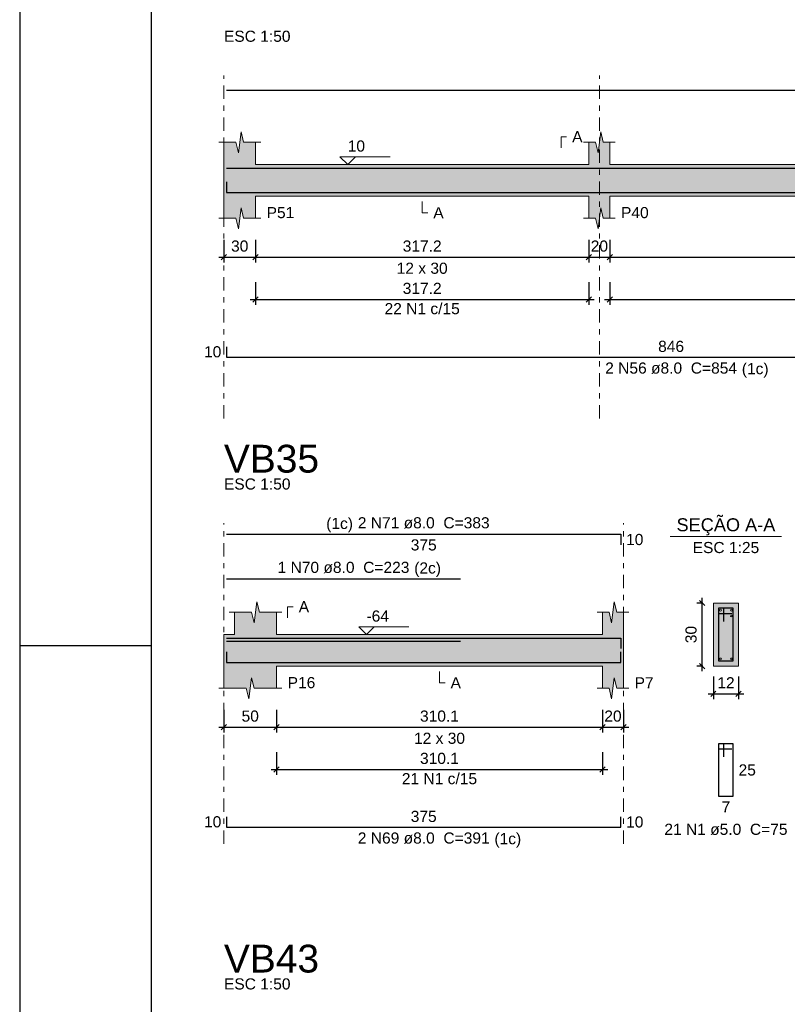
# Model space of a CAD drawing. Header units: millimetres. Extents: x 0 to 119, y 0 to 84.
# Tile 2 of 31: x 0 to 15, y 23 to 42. Entities that reach past the tile are written whole.
import ezdxf

# ---------------------------------------------------------------- set-up
doc = ezdxf.new("R2010")
doc.units = ezdxf.units.MM
doc.header["$MEASUREMENT"] = 0
doc.linetypes.add('DASHDOT', pattern=[2.54, 1.27, -0.635, 0, -0.635])
doc.linetypes.add('NULL', pattern=[0])
doc.layers.get('0').update_dxf_attribs({"lineweight": 18})
for name, color, linetype, lineweight in [('Descrição da armadura', 7, 'Continuous', 0), ('DT-Barras na forma', 2, 'Continuous', 30), ('DT-Barras no corte', 5, 'Continuous', 5), ('DT-Barras rebatidas', 2, 'Continuous', 30), ('DT-Cotas', 9, 'Continuous', 5), ('DT-Forma', 5, 'Continuous', 5), ('DT-Hachura forma vigas', 254, 'Continuous', 5), ('DT-Hachura seção vigas', 254, 'Continuous', 5), ('DT-Pontilhado', 9, 'DASHDOT', 5), ('DT-Textos', 7, 'Continuous', 5), ('DT-Título', 3, 'Continuous', 20), ('Textos armaduras', 7, 'Continuous', 0)]:
    doc.layers.add(name, color=color, linetype=linetype, lineweight=lineweight)
doc.layers.add('SEDUC_MARF', color=1, linetype='Continuous')
doc.layers.add('SEDUC_MARGG', color=7, linetype='Continuous')
doc.styles.add('Arial', font='txt')
doc.dimstyles.new('UM_25.000000', dxfattribs={"dimtxt": 0.18, "dimasz": 0.1, "dimexe": 0.1, "dimexo": 0.2, "dimgap": 0, "dimtad": 1, "dimtih": 1, "dimtoh": 1, "dimdec": 1, "dimlfac": 25, "dimzin": 0, "dimdsep": 46, "dimtxsty": 'Standard', "dimcen": 0.09, "dimdle": 0.1, "dimadec": 1, "dimazin": 2, "dimtfac": 1, "dimtdec": 4, "dimtofl": 0, "dimtmove": 0, "dimatfit": 3, "dimfxl": 1, "dimtolj": 1, "dimarcsym": 0})
doc.dimstyles.new('UM_50.000000', dxfattribs={"dimtxt": 0.18, "dimasz": 0.1, "dimexe": 0.1, "dimexo": 0.2, "dimgap": 0, "dimtad": 1, "dimtih": 1, "dimtoh": 1, "dimdec": 1, "dimlfac": 50, "dimzin": 0, "dimdsep": 46, "dimtxsty": 'Standard', "dimcen": 0.09, "dimdle": 0.1, "dimadec": 1, "dimazin": 2, "dimtfac": 1, "dimtdec": 4, "dimtofl": 0, "dimtmove": 0, "dimatfit": 3, "dimfxl": 1, "dimtolj": 1, "dimarcsym": 0})

# ---------------------------------------------------------------- blocks, each defined once
blk = doc.blocks.new('_Oblique')
at = {"color": 0, "linetype": 'ByBlock', "lineweight": -2}
blk.add_line((-0.5, -0.5), (0.5, 0.5), dxfattribs=at)
blk = doc.blocks.new('*D190')
at = {"layer": 'Defpoints', "color": 0}
for p in [(3.885853, 37.62012), (4.485853, 37.62012), (4.485853, 37.09062)]:
    blk.add_point(p, dxfattribs=at)
at = {"layer": 'DT-Cotas', "color": 0, "lineweight": -2}
for p, q in [((3.885853, 37.42012), (3.885853, 36.99062)), ((4.485853, 37.42012), (4.485853, 36.99062)), ((3.785853, 37.09062), (4.585853, 37.09062))]:
    blk.add_line(p, q, dxfattribs=at)
at = {"layer": 'DT-Cotas', "color": 0, "lineweight": -2, "xscale": 0.1, "yscale": 0.1, "zscale": 0.1, "rotation": 180}
blk.add_blockref('_Oblique', (3.885853, 37.09062), dxfattribs=at)
at = {"layer": 'DT-Cotas', "color": 0, "lineweight": -2, "xscale": 0.1, "yscale": 0.1, "zscale": 0.1}
blk.add_blockref('_Oblique', (4.485853, 37.09062), dxfattribs=at)
at = {"layer": 'DT-Cotas', "color": 7, "insert": (4.185853, 37.30242), "char_height": 0.2118, "attachment_point": 5, "rotation": 0.0057296, "style": 'Arial'}
blk.add_mtext('\\A1;30', dxfattribs=at)
blk = doc.blocks.new('*D191')
at = {"layer": 'Defpoints', "color": 0}
for p in [(4.485853, 37.62012), (10.829053, 37.62012), (10.829053, 37.09062)]:
    blk.add_point(p, dxfattribs=at)
at = {"layer": 'DT-Cotas', "color": 0, "lineweight": -2}
for p, q in [((4.485853, 37.42012), (4.485853, 36.99062)), ((10.829053, 37.42012), (10.829053, 36.99062)), ((4.385853, 37.09062), (10.929053, 37.09062))]:
    blk.add_line(p, q, dxfattribs=at)
at = {"layer": 'DT-Cotas', "color": 0, "lineweight": -2, "xscale": 0.1, "yscale": 0.1, "zscale": 0.1, "rotation": 180}
blk.add_blockref('_Oblique', (4.485853, 37.09062), dxfattribs=at)
at = {"layer": 'DT-Cotas', "color": 0, "lineweight": -2, "xscale": 0.1, "yscale": 0.1, "zscale": 0.1}
blk.add_blockref('_Oblique', (10.829053, 37.09062), dxfattribs=at)
at = {"layer": 'DT-Cotas', "color": 7, "insert": (7.657453, 37.30242), "char_height": 0.2118, "attachment_point": 5, "rotation": 0.0057296, "style": 'Arial'}
blk.add_mtext('\\A1;317.2', dxfattribs=at)
blk = doc.blocks.new('*D192')
at = {"layer": 'Defpoints', "color": 0}
for p in [(10.829053, 37.62012), (11.229053, 37.62012), (11.229053, 37.09062)]:
    blk.add_point(p, dxfattribs=at)
at = {"layer": 'DT-Cotas', "color": 0, "lineweight": -2}
for p, q in [((10.829053, 37.42012), (10.829053, 36.99062)), ((11.229053, 37.42012), (11.229053, 36.99062)), ((10.729053, 37.09062), (11.329053, 37.09062))]:
    blk.add_line(p, q, dxfattribs=at)
at = {"layer": 'DT-Cotas', "color": 0, "lineweight": -2, "xscale": 0.1, "yscale": 0.1, "zscale": 0.1, "rotation": 180}
blk.add_blockref('_Oblique', (10.829053, 37.09062), dxfattribs=at)
at = {"layer": 'DT-Cotas', "color": 0, "lineweight": -2, "xscale": 0.1, "yscale": 0.1, "zscale": 0.1}
blk.add_blockref('_Oblique', (11.229053, 37.09062), dxfattribs=at)
at = {"layer": 'DT-Cotas', "color": 7, "insert": (11.029053, 37.30242), "char_height": 0.2118, "attachment_point": 5, "rotation": 0.0057296, "style": 'Arial'}
blk.add_mtext('\\A1;20', dxfattribs=at)
blk = doc.blocks.new('*D193')
at = {"layer": 'Defpoints', "color": 0}
for p in [(11.229053, 37.62012), (20.017453, 37.62012), (20.017453, 37.09062)]:
    blk.add_point(p, dxfattribs=at)
at = {"layer": 'DT-Cotas', "color": 0, "lineweight": -2}
for p, q in [((11.229053, 37.42012), (11.229053, 36.99062)), ((20.017453, 37.42012), (20.017453, 36.99062)), ((11.129053, 37.09062), (20.117453, 37.09062))]:
    blk.add_line(p, q, dxfattribs=at)
at = {"layer": 'DT-Cotas', "color": 0, "lineweight": -2, "xscale": 0.1, "yscale": 0.1, "zscale": 0.1, "rotation": 180}
blk.add_blockref('_Oblique', (11.229053, 37.09062), dxfattribs=at)
at = {"layer": 'DT-Cotas', "color": 0, "lineweight": -2, "xscale": 0.1, "yscale": 0.1, "zscale": 0.1}
blk.add_blockref('_Oblique', (20.017453, 37.09062), dxfattribs=at)
at = {"layer": 'DT-Cotas', "color": 7, "insert": (15.623253, 37.30242), "char_height": 0.2118, "attachment_point": 5, "rotation": 0.0057296, "style": 'Arial'}
blk.add_mtext('\\A1;439.4', dxfattribs=at)
blk = doc.blocks.new('*D203')
at = {"layer": 'Defpoints', "color": 0}
for p in [(4.485853, 36.81528), (10.829053, 36.81528), (10.829053, 36.28578)]:
    blk.add_point(p, dxfattribs=at)
at = {"layer": 'DT-Cotas', "color": 0, "lineweight": -2}
for p, q in [((4.485853, 36.61528), (4.485853, 36.18578)), ((10.829053, 36.61528), (10.829053, 36.18578)), ((4.385853, 36.28578), (10.929053, 36.28578))]:
    blk.add_line(p, q, dxfattribs=at)
at = {"layer": 'DT-Cotas', "color": 0, "lineweight": -2, "xscale": 0.1, "yscale": 0.1, "zscale": 0.1, "rotation": 180}
blk.add_blockref('_Oblique', (4.485853, 36.28578), dxfattribs=at)
at = {"layer": 'DT-Cotas', "color": 0, "lineweight": -2, "xscale": 0.1, "yscale": 0.1, "zscale": 0.1}
blk.add_blockref('_Oblique', (10.829053, 36.28578), dxfattribs=at)
at = {"layer": 'DT-Cotas', "color": 7, "insert": (7.657453, 36.49758), "char_height": 0.2118, "attachment_point": 5, "rotation": 0.0057296, "style": 'Arial'}
blk.add_mtext('\\A1;317.2', dxfattribs=at)
blk = doc.blocks.new('*D204')
at = {"layer": 'Defpoints', "color": 0}
for p in [(11.229053, 36.81528), (20.017453, 36.81528), (20.017453, 36.28578)]:
    blk.add_point(p, dxfattribs=at)
at = {"layer": 'DT-Cotas', "color": 0, "lineweight": -2}
for p, q in [((11.229053, 36.61528), (11.229053, 36.18578)), ((20.017453, 36.61528), (20.017453, 36.18578)), ((11.129053, 36.28578), (20.117453, 36.28578))]:
    blk.add_line(p, q, dxfattribs=at)
at = {"layer": 'DT-Cotas', "color": 0, "lineweight": -2, "xscale": 0.1, "yscale": 0.1, "zscale": 0.1, "rotation": 180}
blk.add_blockref('_Oblique', (11.229053, 36.28578), dxfattribs=at)
at = {"layer": 'DT-Cotas', "color": 0, "lineweight": -2, "xscale": 0.1, "yscale": 0.1, "zscale": 0.1}
blk.add_blockref('_Oblique', (20.017453, 36.28578), dxfattribs=at)
at = {"layer": 'DT-Cotas', "color": 7, "insert": (15.623253, 36.49758), "char_height": 0.2118, "attachment_point": 5, "rotation": 0.0057296, "style": 'Arial'}
blk.add_mtext('\\A1;439.4', dxfattribs=at)
blk = doc.blocks.new('*D241')
at = {"layer": 'Defpoints', "color": 0}
for p in [(3.885853, 28.67532), (4.885853, 28.67532), (4.885853, 28.14582)]:
    blk.add_point(p, dxfattribs=at)
at = {"layer": 'DT-Cotas', "color": 0, "lineweight": -2}
for p, q in [((3.885853, 28.47532), (3.885853, 28.04582)), ((4.885853, 28.47532), (4.885853, 28.04582)), ((3.785853, 28.14582), (4.985853, 28.14582))]:
    blk.add_line(p, q, dxfattribs=at)
at = {"layer": 'DT-Cotas', "color": 0, "lineweight": -2, "xscale": 0.1, "yscale": 0.1, "zscale": 0.1, "rotation": 180}
blk.add_blockref('_Oblique', (3.885853, 28.14582), dxfattribs=at)
at = {"layer": 'DT-Cotas', "color": 0, "lineweight": -2, "xscale": 0.1, "yscale": 0.1, "zscale": 0.1}
blk.add_blockref('_Oblique', (4.885853, 28.14582), dxfattribs=at)
at = {"layer": 'DT-Cotas', "color": 7, "insert": (4.385853, 28.35762), "char_height": 0.2118, "attachment_point": 5, "rotation": 0.0057296, "style": 'Arial'}
blk.add_mtext('\\A1;50', dxfattribs=at)
blk = doc.blocks.new('*D242')
at = {"layer": 'Defpoints', "color": 0}
for p in [(4.885853, 28.67532), (11.087253, 28.67532), (11.087253, 28.14582)]:
    blk.add_point(p, dxfattribs=at)
at = {"layer": 'DT-Cotas', "color": 0, "lineweight": -2}
for p, q in [((4.885853, 28.47532), (4.885853, 28.04582)), ((11.087253, 28.47532), (11.087253, 28.04582)), ((4.785853, 28.14582), (11.187253, 28.14582))]:
    blk.add_line(p, q, dxfattribs=at)
at = {"layer": 'DT-Cotas', "color": 0, "lineweight": -2, "xscale": 0.1, "yscale": 0.1, "zscale": 0.1, "rotation": 180}
blk.add_blockref('_Oblique', (4.885853, 28.14582), dxfattribs=at)
at = {"layer": 'DT-Cotas', "color": 0, "lineweight": -2, "xscale": 0.1, "yscale": 0.1, "zscale": 0.1}
blk.add_blockref('_Oblique', (11.087253, 28.14582), dxfattribs=at)
at = {"layer": 'DT-Cotas', "color": 7, "insert": (7.986553, 28.35762), "char_height": 0.2118, "attachment_point": 5, "style": 'Arial'}
blk.add_mtext('\\A1;310.1', dxfattribs=at)
blk = doc.blocks.new('*D243')
at = {"layer": 'Defpoints', "color": 0}
for p in [(11.087253, 28.67532), (11.487253, 28.67532), (11.487253, 28.14582)]:
    blk.add_point(p, dxfattribs=at)
at = {"layer": 'DT-Cotas', "color": 0, "lineweight": -2}
for p, q in [((11.087253, 28.47532), (11.087253, 28.04582)), ((11.487253, 28.47532), (11.487253, 28.04582)), ((10.987253, 28.14582), (11.587253, 28.14582))]:
    blk.add_line(p, q, dxfattribs=at)
at = {"layer": 'DT-Cotas', "color": 0, "lineweight": -2, "xscale": 0.1, "yscale": 0.1, "zscale": 0.1, "rotation": 180}
blk.add_blockref('_Oblique', (11.087253, 28.14582), dxfattribs=at)
at = {"layer": 'DT-Cotas', "color": 0, "lineweight": -2, "xscale": 0.1, "yscale": 0.1, "zscale": 0.1}
blk.add_blockref('_Oblique', (11.487253, 28.14582), dxfattribs=at)
at = {"layer": 'DT-Cotas', "color": 7, "insert": (11.287253, 28.35762), "char_height": 0.2118, "attachment_point": 5, "rotation": 0.0057296, "style": 'Arial'}
blk.add_mtext('\\A1;20', dxfattribs=at)
blk = doc.blocks.new('*D244')
at = {"layer": 'Defpoints', "color": 0}
for p in [(12.985605, 30.51072), (13.197405, 30.51072), (13.197405, 29.31072)]:
    blk.add_point(p, dxfattribs=at)
at = {"layer": 'DT-Cotas', "color": 0, "lineweight": -2}
for p, q in [((12.985605, 29.21072), (12.985605, 30.61072)), ((12.997405, 30.51072), (12.885605, 30.51072)), ((12.997405, 29.31072), (12.885605, 29.31072))]:
    blk.add_line(p, q, dxfattribs=at)
at = {"layer": 'DT-Cotas', "color": 0, "lineweight": -2, "xscale": 0.1, "yscale": 0.1, "zscale": 0.1}
for p, rotation in [((12.985605, 30.51072), 90), ((12.985605, 29.31072), 270)]:
    blk.add_blockref('_Oblique', p, dxfattribs=dict(at, rotation=rotation))
at = {"layer": 'DT-Cotas', "color": 7, "insert": (12.773805, 29.91072), "char_height": 0.2118, "attachment_point": 5, "rotation": 90, "style": 'Arial'}
blk.add_mtext('\\A1;30', dxfattribs=at)
blk = doc.blocks.new('*D245')
at = {"layer": 'Defpoints', "color": 0}
for p in [(13.197405, 29.31072), (13.677405, 29.31072), (13.677405, 28.78122)]:
    blk.add_point(p, dxfattribs=at)
at = {"layer": 'DT-Cotas', "color": 0, "lineweight": -2}
for p, q in [((13.197405, 29.11072), (13.197405, 28.68122)), ((13.677405, 29.11072), (13.677405, 28.68122)), ((13.097405, 28.78122), (13.777405, 28.78122))]:
    blk.add_line(p, q, dxfattribs=at)
at = {"layer": 'DT-Cotas', "color": 0, "lineweight": -2, "xscale": 0.1, "yscale": 0.1, "zscale": 0.1, "rotation": 180}
blk.add_blockref('_Oblique', (13.197405, 28.78122), dxfattribs=at)
at = {"layer": 'DT-Cotas', "color": 0, "lineweight": -2, "xscale": 0.1, "yscale": 0.1, "zscale": 0.1}
blk.add_blockref('_Oblique', (13.677405, 28.78122), dxfattribs=at)
at = {"layer": 'DT-Cotas', "color": 7, "insert": (13.437405, 28.99302), "char_height": 0.2118, "attachment_point": 5, "rotation": 0.0057296, "style": 'Arial'}
blk.add_mtext('\\A1;12', dxfattribs=at)
blk = doc.blocks.new('*D246')
at = {"layer": 'Defpoints', "color": 0}
for p in [(4.885853, 27.87048), (11.087253, 27.87048), (11.087253, 27.34098)]:
    blk.add_point(p, dxfattribs=at)
at = {"layer": 'DT-Cotas', "color": 0, "lineweight": -2}
for p, q in [((4.885853, 27.67048), (4.885853, 27.24098)), ((11.087253, 27.67048), (11.087253, 27.24098)), ((4.785853, 27.34098), (11.187253, 27.34098))]:
    blk.add_line(p, q, dxfattribs=at)
at = {"layer": 'DT-Cotas', "color": 0, "lineweight": -2, "xscale": 0.1, "yscale": 0.1, "zscale": 0.1, "rotation": 180}
blk.add_blockref('_Oblique', (4.885853, 27.34098), dxfattribs=at)
at = {"layer": 'DT-Cotas', "color": 0, "lineweight": -2, "xscale": 0.1, "yscale": 0.1, "zscale": 0.1}
blk.add_blockref('_Oblique', (11.087253, 27.34098), dxfattribs=at)
at = {"layer": 'DT-Cotas', "color": 7, "insert": (7.986553, 27.55278), "char_height": 0.2118, "attachment_point": 5, "style": 'Arial'}
blk.add_mtext('\\A1;310.1', dxfattribs=at)

msp = doc.modelspace()

# ---------------------------------------------------------------- hatches: boundary and pattern name
at = {"layer": 'DT-Hachura forma vigas', "linetype": 'Continuous'}
for points in [[(28.4329, 38.2555), (36.9067, 38.2555), (36.9067, 38.8555), (28.4329, 38.8555), (28.4329, 39.2791), (28.2079, 39.2791), (28.1579, 39.4791), (28.1079, 39.0791), (28.0579, 39.2791), (27.8329, 39.2791), (27.8329, 38.8555), (20.6175, 38.8555), (20.6175, 39.2791), (20.3925, 39.2791), (20.3425, 39.4791), (20.2925, 39.0791), (20.2425, 39.2791), (20.0175, 39.2791), (20.0175, 38.8555), (11.2291, 38.8555), (11.2291, 39.2791), (11.1041, 39.2791), (11.0541, 39.4791), (11.0041, 39.0791), (10.9541, 39.2791), (10.8291, 39.2791), (10.8291, 38.8555), (4.4859, 38.8555), (4.4859, 39.2791), (4.2609, 39.2791), (4.2109, 39.4791), (4.1609, 39.0791), (4.1109, 39.2791), (3.8859, 39.2791), (3.8859, 38.8555), (3.8859, 38.2555), (3.8859, 37.8319), (4.1109, 37.8319), (4.1609, 37.6319), (4.2109, 38.0319), (4.2609, 37.8319), (4.4859, 37.8319), (4.4859, 38.2555), (10.8291, 38.2555), (10.8291, 37.8319), (10.9541, 37.8319), (11.0041, 37.6319), (11.0541, 38.0319), (11.1041, 37.8319), (11.2291, 37.8319), (11.2291, 38.2555), (20.0175, 38.2555), (20.0175, 37.8319), (20.2425, 37.8319), (20.2925, 37.6319), (20.3425, 38.0319), (20.3925, 37.8319), (20.6175, 37.8319), (20.6175, 38.2555), (27.8329, 38.2555), (27.8329, 37.8319), (28.0579, 37.8319), (28.1079, 37.6319), (28.1579, 38.0319), (28.2079, 37.8319), (28.4329, 37.8319), (28.4329, 38.2555)], [(11.4873, 28.8871), (11.4873, 29.3107), (11.4873, 29.9107), (11.4873, 30.3343), (11.3623, 30.3343), (11.3123, 30.5343), (11.2623, 30.1343), (11.2123, 30.3343), (11.0873, 30.3343), (11.0873, 29.9107), (4.8859, 29.9107), (4.8859, 30.3343), (4.5609, 30.3343), (4.5109, 30.5343), (4.4609, 30.1343), (4.4109, 30.3343), (4.0859, 30.3343), (4.0859, 29.9107), (3.8859, 29.9107), (3.8859, 29.3107), (3.8859, 28.8871), (4.3109, 28.8871), (4.3609, 28.6871), (4.4109, 29.0871), (4.4609, 28.8871), (4.8859, 28.8871), (4.8859, 29.3107), (11.0873, 29.3107), (11.0873, 28.8871), (11.2123, 28.8871), (11.2623, 28.6871), (11.3123, 29.0871), (11.3623, 28.8871), (11.4873, 28.8871)]]:
    msp.add_hatch(color=254, dxfattribs=at).paths.add_polyline_path(points)
at = {"layer": 'DT-Hachura seção vigas', "linetype": 'Continuous'}
msp.add_hatch(color=254, dxfattribs=at).paths.add_polyline_path([(13.1974, 29.3107), (13.1974, 29.3107), (13.6774, 29.3107), (13.6774, 30.5107), (13.1974, 30.5107), (13.1974, 29.3107)])

# ---------------------------------------------------------------- linework, layer by layer
at = {"layer": 'DT-Barras na forma'}
for p, q in [((13.3974, 30.4107), (13.2974, 30.4107)), ((13.2974, 30.4107), (13.2974, 29.4107)), ((13.5774, 30.4107), (13.2974, 30.4107)), ((13.2974, 30.4107), (13.2974, 30.3107)), ((13.3974, 30.1607), (13.3974, 30.4107)), ((13.5774, 29.4107), (13.5774, 30.4107)), ((13.2974, 30.3107), (13.5474, 30.3107)), ((13.2974, 29.4107), (13.5774, 29.4107))]:
    msp.add_line(p, q, dxfattribs=at)
for points in [[(3.9359, 38.7875), (27.9359, 38.7875)], [(3.9359, 38.5235), (3.9359, 38.3235), (20.8512, 38.3235)], [(3.9359, 29.8427), (11.4373, 29.8427), (11.4373, 29.6427)], [(3.9359, 29.7867), (8.3859, 29.7867)], [(3.9359, 29.5787), (3.9359, 29.3787), (11.4373, 29.3787), (11.4373, 29.5787)]]:
    msp.add_lwpolyline(points, dxfattribs=at)
at = {"layer": 'DT-Barras no corte'}
for centre in [(13.3334, 30.3747), (13.5414, 30.3747), (13.5414, 30.2627), (13.3334, 29.4467), (13.5414, 29.4467)]:
    msp.add_circle(centre, 0.016, dxfattribs=at)
at = {"layer": 'DT-Barras rebatidas'}
for points in [[(3.9359, 40.2701), (27.9359, 40.2701)], [(3.9359, 35.3889), (3.9359, 35.1889), (20.8512, 35.1889)], [(3.9359, 31.8195), (11.4373, 31.8195), (11.4373, 31.6195)], [(3.9359, 30.9723), (8.3859, 30.9723)], [(13.3974, 27.584), (13.3974, 27.834), (13.2974, 27.834), (13.2974, 26.834), (13.5774, 26.834), (13.5774, 27.834), (13.2974, 27.834), (13.2974, 27.734), (13.5474, 27.734)], [(3.9359, 26.4441), (3.9359, 26.2441), (11.4373, 26.2441), (11.4373, 26.4441)]]:
    msp.add_lwpolyline(points, dxfattribs=at)
at = {"layer": 'DT-Forma'}
for p, q in [((4.1609, 39.0791), (4.2109, 39.4791)), ((4.2109, 39.4791), (4.2609, 39.2791)), ((11.0041, 39.0791), (11.0541, 39.4791)), ((11.0541, 39.4791), (11.1041, 39.2791)), ((3.7859, 39.2791), (4.1109, 39.2791)), ((3.8859, 38.8555), (3.8859, 39.2791)), ((4.1109, 39.2791), (4.1609, 39.0791)), ((4.2609, 39.2791), (4.5859, 39.2791)), ((4.4859, 39.2791), (4.4859, 38.8555)), ((10.7291, 39.2791), (10.9541, 39.2791)), ((10.8291, 38.8555), (10.8291, 39.2791)), ((10.9541, 39.2791), (11.0041, 39.0791)), ((11.1041, 39.2791), (11.3291, 39.2791)), ((11.2291, 39.2791), (11.2291, 38.8555)), ((4.4859, 38.8555), (10.8291, 38.8555)), ((11.2291, 38.8555), (20.0175, 38.8555)), ((3.8859, 38.2555), (3.8859, 37.8319)), ((4.4859, 37.8319), (4.4859, 38.2555)), ((4.4859, 38.2555), (10.8291, 38.2555)), ((10.8291, 38.2555), (10.8291, 37.8319)), ((11.2291, 37.8319), (11.2291, 38.2555)), ((11.2291, 38.2555), (20.0175, 38.2555)), ((4.1609, 37.6319), (4.2109, 38.0319)), ((4.2109, 38.0319), (4.2609, 37.8319)), ((11.0041, 37.6319), (11.0541, 38.0319)), ((11.0541, 38.0319), (11.1041, 37.8319)), ((3.7859, 37.8319), (4.1109, 37.8319)), ((4.1109, 37.8319), (4.1609, 37.6319)), ((4.2609, 37.8319), (4.5859, 37.8319)), ((10.7291, 37.8319), (10.9541, 37.8319)), ((10.9541, 37.8319), (11.0041, 37.6319)), ((11.1041, 37.8319), (11.3291, 37.8319)), ((4.4609, 30.1343), (4.5109, 30.5343)), ((4.5109, 30.5343), (4.5609, 30.3343)), ((11.2623, 30.1343), (11.3123, 30.5343)), ((11.3123, 30.5343), (11.3623, 30.3343)), ((13.6774, 30.5107), (13.1974, 30.5107)), ((13.1974, 30.5107), (13.1974, 29.3107)), ((13.6774, 29.3107), (13.6774, 30.5107)), ((3.9859, 30.3343), (4.4109, 30.3343)), ((4.0859, 29.9107), (4.0859, 30.3343)), ((4.4109, 30.3343), (4.4609, 30.1343)), ((4.5609, 30.3343), (4.9859, 30.3343)), ((4.8859, 30.3343), (4.8859, 29.9107)), ((10.9873, 30.3343), (11.2123, 30.3343)), ((11.0873, 29.9107), (11.0873, 30.3343)), ((11.2123, 30.3343), (11.2623, 30.1343)), ((11.3623, 30.3343), (11.5873, 30.3343)), ((11.4873, 30.3343), (11.4873, 29.9107)), ((3.8859, 29.9107), (4.0859, 29.9107)), ((4.8859, 29.9107), (11.0873, 29.9107)), ((3.8859, 29.3107), (3.8859, 28.8871)), ((4.8859, 28.8871), (4.8859, 29.3107)), ((4.8859, 29.3107), (11.0873, 29.3107)), ((11.0873, 29.3107), (11.0873, 28.8871)), ((11.4873, 28.8871), (11.4873, 29.3107)), ((13.1974, 29.3107), (13.6774, 29.3107)), ((4.3609, 28.6871), (4.4109, 29.0871)), ((4.4109, 29.0871), (4.4609, 28.8871)), ((11.2623, 28.6871), (11.3123, 29.0871)), ((11.3123, 29.0871), (11.3623, 28.8871)), ((3.7859, 28.8871), (4.3109, 28.8871)), ((4.3109, 28.8871), (4.3609, 28.6871)), ((4.4609, 28.8871), (4.9859, 28.8871)), ((10.9873, 28.8871), (11.2123, 28.8871)), ((11.2123, 28.8871), (11.2623, 28.6871)), ((11.3623, 28.8871), (11.5873, 28.8871))]:
    msp.add_line(p, q, dxfattribs=at)
at = {"layer": 'DT-Forma', "linetype": 'Continuous'}
for p, q in [((3.8859, 38.2555), (3.8859, 38.8555)), ((3.8859, 29.3107), (3.8859, 29.9107)), ((11.4873, 29.9107), (11.4873, 29.3107))]:
    msp.add_line(p, q, dxfattribs=at)
at = {"layer": 'DT-Pontilhado', "ltscale": 0.2}
for p, q in [((3.8859, 34.024), (3.8859, 40.5525)), ((11.0291, 34.024), (11.0291, 40.5525)), ((3.8859, 25.9264), (3.8859, 32.0313)), ((11.4873, 25.9264), (11.4873, 32.0313))]:
    msp.add_line(p, q, dxfattribs=at)
at = {"layer": 'DT-Textos'}
msp.add_line((12.3784, 31.7756), (14.4964, 31.7756), dxfattribs=at)
for points in [[(10.2996, 39.1732), (10.2996, 39.385), (10.4055, 39.385)], [(6.3888, 39.0038), (6.2406, 38.8555), (6.0923, 39.0038), (7.0454, 39.0038)], [(7.6575, 38.1496), (7.6575, 37.9378), (7.7634, 37.9378)], [(5.0977, 30.2284), (5.0977, 30.4402), (5.2036, 30.4402)], [(6.7463, 30.059), (6.598, 29.9107), (6.4498, 30.059), (7.4029, 30.059)], [(7.9866, 29.2048), (7.9866, 28.993), (8.0925, 28.993)]]:
    msp.add_lwpolyline(points, dxfattribs=at)
at = {"layer": 'SEDUC_MARF'}
msp.add_line((0, 29.7), (2.5, 29.7), dxfattribs=at)
msp.add_lwpolyline([(118.9, 84.1), (0, 84.1), (0, 0), (118.9, 0)], close=True, dxfattribs=at)
at = {"layer": 'SEDUC_MARGG'}
msp.add_lwpolyline([(2.5, 1), (117.9, 1), (117.9, 83.1), (2.5, 83.1), (2.5, 1)], dxfattribs=at)

# ---------------------------------------------------------------- texts
at = {"layer": 'Descrição da armadura', "linetype": 'NULL', "char_height": 0.2118, "attachment_point": 8, "line_spacing_factor": 0.9, "style": 'Arial'}
for s, insert, width in [('22 N1 c/15', (7.6575, 36.0041), 2.805127), ('2 N56 ø8.0  C=854', (12.394, 34.871), 4.916973), ('2 N71 ø8.0  C=383', (7.687, 31.9258), 4.916973), ('1 N70 ø8.0  C=223', (6.161, 31.0778), 4.916973), ('21 N1 c/15', (7.9866, 27.0593), 2.805127), ('21 N1 ø5.0  C=75', (13.437, 26.0928), 4.594404), ('2 N69 ø8.0  C=391', (7.687, 25.9268), 4.916973)]:
    msp.add_mtext(s, dxfattribs=dict(at, insert=insert, width=width))
at = {"layer": 'DT-Textos', "linetype": 'NULL', "line_spacing_factor": 0.798, "style": 'Arial'}
for s, insert, char_height, width, attachment_point in [('ESC 1:50', (3.886, 41.188), 0.2118, 2.482559, 7), ('A', (10.511, 39.279), 0.2118, 0.386855, 7), ('10', (6.241, 39.099), 0.2118, 0.645137, 7), ('P51', (4.698, 37.832), 0.2118, 1.031992, 7), ('A', (7.869, 37.832), 0.2118, 0.386855, 7), ('P40', (11.441, 37.832), 0.2118, 1.031992, 7), ('12 x 30', (7.657, 36.773), 0.2118, 1.902559, 8), ('(1c)', (13.739, 34.8011), 0.2118, 0.998857, 7), ('ESC 1:50', (3.886, 32.6668), 0.2118, 2.482559, 7), ('(1c)', (6.341, 31.8559), 0.2118, 0.998857, 9), ('SEÇÃO A-A', (13.437, 31.7999), 0.2471, 3.812061, 8), ('ESC 1:25', (13.437, 31.4578), 0.2118, 2.482559, 8), ('(2c)', (7.506, 31.0079), 0.2118, 0.998857, 7), ('A', (5.309, 30.3348), 0.2118, 0.386855, 7), ('-64', (6.598, 30.1538), 0.2118, 0.838281, 7), ('P16', (5.098, 28.8868), 0.2118, 1.031992, 7), ('A', (8.198, 28.8868), 0.2118, 0.386855, 7), ('P7', (11.699, 28.8868), 0.2118, 0.709424, 7), ('12 x 30', (7.987, 27.8278), 0.2118, 1.902559, 8), ('(1c)', (9.032, 25.8569), 0.2118, 0.998857, 7), ('ESC 1:50', (3.886, 23.1532), 0.2118, 2.482559, 7)]:
    msp.add_mtext(s, dxfattribs=dict(at, insert=insert, char_height=char_height, width=width, attachment_point=attachment_point))
at = {"layer": 'DT-Título', "linetype": 'NULL', "char_height": 0.5295, "width": 3.620508, "attachment_point": 7, "line_spacing_factor": 0.798, "style": 'Arial'}
for s, insert in [('VB35', (3.886, 32.9847)), ('VB43', (3.886, 23.4711))]:
    msp.add_mtext(s, dxfattribs=dict(at, insert=insert))
at = {"layer": 'Textos armaduras', "linetype": 'NULL', "char_height": 0.2118, "line_spacing_factor": 0.9, "style": 'Arial'}
for s, insert, width, attachment_point in [('10', (3.8359, 35.183), 1.045137, 9), ('846', (12.3935, 35.2862), 1.367705, 8), ('375', (7.6866, 31.7222), 1.367705, 2), ('10', (11.5373, 31.8254), 1.045137, 1), ('25', (13.6774, 27.4399), 1.045137, 1), ('375', (7.6866, 26.3414), 1.367705, 8), ('7', (13.4374, 26.7367), 0.722568, 2), ('10', (3.8359, 26.2382), 1.045137, 9), ('10', (11.5373, 26.45), 1.045137, 1)]:
    msp.add_mtext(s, dxfattribs=dict(at, insert=insert, width=width, attachment_point=attachment_point))

# ---------------------------------------------------------------- dimensions: what is measured, and where the dimension line sits
at = {"layer": 'DT-Cotas'}
for base, p1, p2, dimstyle, override, picture, middle in [((4.4859, 37.0906), (3.8859, 37.6201), (4.4859, 37.6201), 'UM_50.000000', {"dimtxt": 0.2118, "dimasz": 0.1, "dimexe": 0.1, "dimexo": 0.2, "dimtad": 1, "dimtih": 0, "dimtoh": 0, "dimdec": 1, "dimlfac": 50, "dimzin": 8, "dimtxsty": 'Arial', "dimblk": 'Oblique', "dimblk1": 'Oblique', "dimblk2": 'Oblique', "dimsah": 1, "dimdle": 0.1, "dimse1": 0, "dimse2": 0, "dimclrt": 7, "dimadec": 1, "dimazin": 3, "dimtmove": 2, "dimldrblk": 'Oblique'}, '*D190', (4.1859, 37.3024)), ((10.8291, 37.0906), (4.4859, 37.6201), (10.8291, 37.6201), 'UM_50.000000', {"dimtxt": 0.2118, "dimasz": 0.1, "dimexe": 0.1, "dimexo": 0.2, "dimtad": 1, "dimtih": 0, "dimtoh": 0, "dimdec": 1, "dimlfac": 50, "dimzin": 8, "dimtxsty": 'Arial', "dimblk": 'Oblique', "dimblk1": 'Oblique', "dimblk2": 'Oblique', "dimsah": 1, "dimdle": 0.1, "dimse1": 0, "dimse2": 0, "dimclrt": 7, "dimadec": 1, "dimazin": 3, "dimtmove": 2, "dimldrblk": 'Oblique'}, '*D191', (7.6575, 37.3024)), ((11.2291, 37.0906), (10.8291, 37.6201), (11.2291, 37.6201), 'UM_50.000000', {"dimtxt": 0.2118, "dimasz": 0.1, "dimexe": 0.1, "dimexo": 0.2, "dimtad": 1, "dimtih": 0, "dimtoh": 0, "dimdec": 1, "dimlfac": 50, "dimzin": 8, "dimtxsty": 'Arial', "dimblk": 'Oblique', "dimblk1": 'Oblique', "dimblk2": 'Oblique', "dimsah": 1, "dimdle": 0.1, "dimse1": 0, "dimse2": 0, "dimclrt": 7, "dimadec": 1, "dimazin": 3, "dimtmove": 2, "dimldrblk": 'Oblique'}, '*D192', (11.0291, 37.3024)), ((20.0175, 37.0906), (11.2291, 37.6201), (20.0175, 37.6201), 'UM_50.000000', {"dimtxt": 0.2118, "dimasz": 0.1, "dimexe": 0.1, "dimexo": 0.2, "dimtad": 1, "dimtih": 0, "dimtoh": 0, "dimdec": 1, "dimlfac": 50, "dimzin": 8, "dimtxsty": 'Arial', "dimblk": 'Oblique', "dimblk1": 'Oblique', "dimblk2": 'Oblique', "dimsah": 1, "dimdle": 0.1, "dimse1": 0, "dimse2": 0, "dimclrt": 7, "dimadec": 1, "dimazin": 3, "dimtmove": 2, "dimldrblk": 'Oblique'}, '*D193', (15.6233, 37.3024)), ((10.8291, 36.2858), (4.4859, 36.8153), (10.8291, 36.8153), 'UM_50.000000', {"dimtxt": 0.2118, "dimasz": 0.1, "dimexe": 0.1, "dimexo": 0.2, "dimtad": 1, "dimtih": 0, "dimtoh": 0, "dimdec": 1, "dimlfac": 50, "dimzin": 8, "dimtxsty": 'Arial', "dimblk": 'Oblique', "dimblk1": 'Oblique', "dimblk2": 'Oblique', "dimsah": 1, "dimdle": 0.1, "dimse1": 0, "dimse2": 0, "dimclrt": 7, "dimadec": 1, "dimazin": 3, "dimtmove": 2, "dimldrblk": 'Oblique'}, '*D203', (7.6575, 36.4976)), ((20.0175, 36.2858), (11.2291, 36.8153), (20.0175, 36.8153), 'UM_50.000000', {"dimtxt": 0.2118, "dimasz": 0.1, "dimexe": 0.1, "dimexo": 0.2, "dimtad": 1, "dimtih": 0, "dimtoh": 0, "dimdec": 1, "dimlfac": 50, "dimzin": 8, "dimtxsty": 'Arial', "dimblk": 'Oblique', "dimblk1": 'Oblique', "dimblk2": 'Oblique', "dimsah": 1, "dimdle": 0.1, "dimse1": 0, "dimse2": 0, "dimclrt": 7, "dimadec": 1, "dimazin": 3, "dimtmove": 2, "dimldrblk": 'Oblique'}, '*D204', (15.6233, 36.4976)), ((13.6774, 28.7812), (13.1974, 29.3107), (13.6774, 29.3107), 'UM_25.000000', {"dimtxt": 0.2118, "dimasz": 0.1, "dimexe": 0.1, "dimexo": 0.2, "dimtad": 1, "dimtih": 0, "dimtoh": 0, "dimdec": 1, "dimlfac": 25, "dimzin": 8, "dimtxsty": 'Arial', "dimblk": 'Oblique', "dimblk1": 'Oblique', "dimblk2": 'Oblique', "dimsah": 1, "dimdle": 0.1, "dimse1": 0, "dimse2": 0, "dimclrt": 7, "dimadec": 1, "dimazin": 3, "dimtmove": 2, "dimldrblk": 'Oblique'}, '*D245', (13.4374, 28.993)), ((4.8859, 28.1458), (3.8859, 28.6753), (4.8859, 28.6753), 'UM_50.000000', {"dimtxt": 0.2118, "dimasz": 0.1, "dimexe": 0.1, "dimexo": 0.2, "dimtad": 1, "dimtih": 0, "dimtoh": 0, "dimdec": 1, "dimlfac": 50, "dimzin": 8, "dimtxsty": 'Arial', "dimblk": 'Oblique', "dimblk1": 'Oblique', "dimblk2": 'Oblique', "dimsah": 1, "dimdle": 0.1, "dimse1": 0, "dimse2": 0, "dimclrt": 7, "dimadec": 1, "dimazin": 3, "dimtmove": 2, "dimldrblk": 'Oblique'}, '*D241', (4.3859, 28.3576)), ((11.4873, 28.1458), (11.0873, 28.6753), (11.4873, 28.6753), 'UM_50.000000', {"dimtxt": 0.2118, "dimasz": 0.1, "dimexe": 0.1, "dimexo": 0.2, "dimtad": 1, "dimtih": 0, "dimtoh": 0, "dimdec": 1, "dimlfac": 50, "dimzin": 8, "dimtxsty": 'Arial', "dimblk": 'Oblique', "dimblk1": 'Oblique', "dimblk2": 'Oblique', "dimsah": 1, "dimdle": 0.1, "dimse1": 0, "dimse2": 0, "dimclrt": 7, "dimadec": 1, "dimazin": 3, "dimtmove": 2, "dimldrblk": 'Oblique'}, '*D243', (11.2873, 28.3576))]:
    dim = msp.add_linear_dim(base=base, p1=p1, p2=p2, dimstyle=dimstyle, override=override, dxfattribs=at)
    dim.commit()
    dim.dimension.update_dxf_attribs({"geometry": picture, "text_midpoint": middle, "dimtype": 160, "text_rotation": 0.00573})
dim = msp.add_linear_dim(base=(12.9856, 30.5107), p1=(13.1974, 29.3107), p2=(13.1974, 30.5107), angle=90, dimstyle='UM_25.000000', override={"dimtxt": 0.2118, "dimasz": 0.1, "dimexe": 0.1, "dimexo": 0.2, "dimtad": 1, "dimtih": 0, "dimtoh": 0, "dimdec": 1, "dimlfac": 25, "dimzin": 8, "dimtxsty": 'Arial', "dimblk": 'Oblique', "dimblk1": 'Oblique', "dimblk2": 'Oblique', "dimsah": 1, "dimdle": 0.1, "dimse1": 0, "dimse2": 0, "dimclrt": 7, "dimadec": 1, "dimazin": 3, "dimtmove": 2, "dimldrblk": 'Oblique'}, dxfattribs=at)
dim.commit()
dim.dimension.update_dxf_attribs({"geometry": '*D244', "text_midpoint": (12.7738, 29.9107), "dimtype": 160, "text_rotation": 90})
for base, p1, p2, picture, middle in [((11.0873, 28.1458), (4.8859, 28.6753), (11.0873, 28.6753), '*D242', (7.9866, 28.3576)), ((11.0873, 27.341), (4.8859, 27.8705), (11.0873, 27.8705), '*D246', (7.9866, 27.5528))]:
    dim = msp.add_linear_dim(base=base, p1=p1, p2=p2, dimstyle='UM_50.000000', override={"dimtxt": 0.2118, "dimasz": 0.1, "dimexe": 0.1, "dimexo": 0.2, "dimtad": 1, "dimtih": 0, "dimtoh": 0, "dimdec": 1, "dimlfac": 50, "dimzin": 8, "dimtxsty": 'Arial', "dimblk": 'Oblique', "dimblk1": 'Oblique', "dimblk2": 'Oblique', "dimsah": 1, "dimdle": 0.1, "dimse1": 0, "dimse2": 0, "dimclrt": 7, "dimadec": 1, "dimazin": 3, "dimtmove": 2, "dimldrblk": 'Oblique'}, dxfattribs=at)
    dim.commit()
    dim.dimension.update_dxf_attribs({"geometry": picture, "text_midpoint": middle, "dimtype": 160})

doc.saveas('drawing.dxf')
